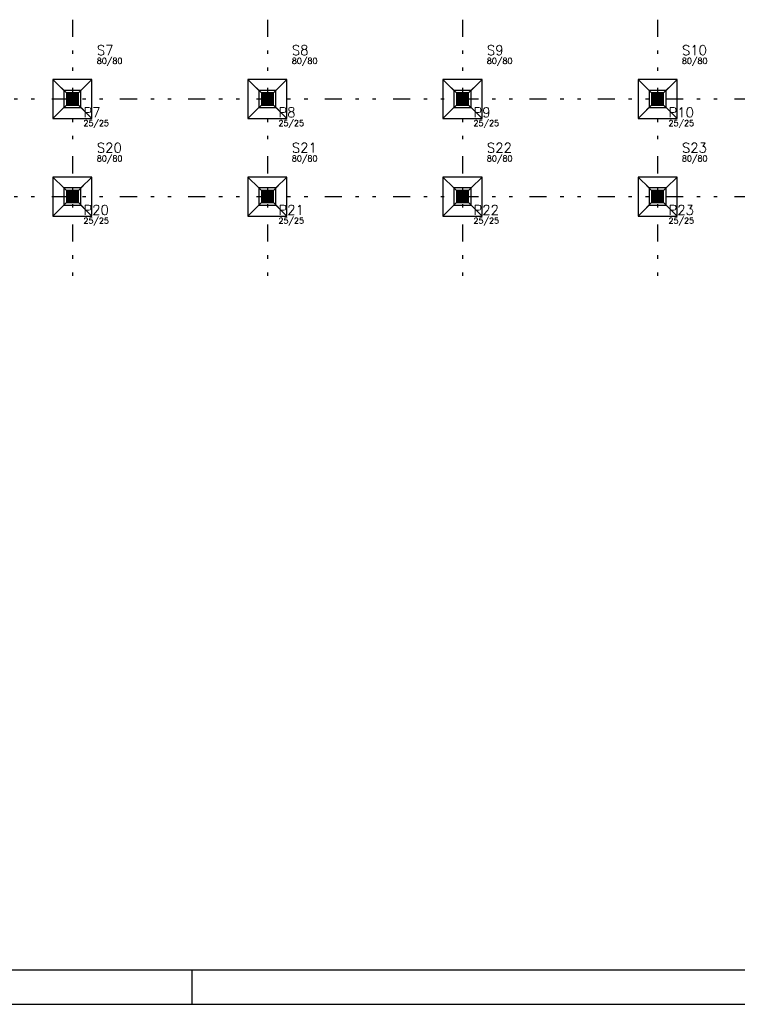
# Model space of a CAD drawing. Extents: x 0 to 84.1, y 0 to 59.4.
# Tile 6 of 9: x 42.1 to 63.1, y 0 to 28.8. Entities that reach past the tile are written whole.
import ezdxf

# ---------------------------------------------------------------- set-up
doc = ezdxf.new("R2010")
doc.units = 0
doc.header["$MEASUREMENT"] = 0
doc.linetypes.add('ESTILO_TQS_0004', pattern=[2, 0.5, -0.4, 0.1, -0.4, 0.1, -0.5])
for name, color, linetype in [('1', 1, 'CONTINUOUS'), ('2', 2, 'CONTINUOUS'), ('3', 3, 'CONTINUOUS'), ('6', 6, 'CONTINUOUS'), ('9', 9, 'CONTINUOUS')]:
    doc.layers.add(name, color=color, linetype=linetype)
doc.styles.get("Standard").update_dxf_attribs({"font": 'ROMANS.SHX'})

msp = doc.modelspace()

# ---------------------------------------------------------------- linework, layer by layer
at = {"layer": '1', "linetype": 'ESTILO_TQS_0004'}
for p, q in [((43.595, 28.833), (43.595, 21.333)), ((49.309, 28.833), (49.309, 21.333)), ((55.024, 28.833), (55.024, 21.333)), ((60.738, 28.833), (60.738, 21.333)), ((6.988, 26.512), (80.202, 26.512)), ((6.988, 23.655), (80.202, 23.655))]:
    msp.add_line(p, q, dxfattribs=at)
at = {"layer": '1', "linetype": 'Continuous'}
for p, q in [((43.417, 26.69), (43.274, 26.833)), ((43.774, 26.69), (43.917, 26.833)), ((49.131, 26.69), (48.988, 26.833)), ((49.488, 26.69), (49.631, 26.833)), ((54.845, 26.69), (54.702, 26.833)), ((55.202, 26.69), (55.345, 26.833)), ((60.559, 26.69), (60.417, 26.833)), ((60.917, 26.69), (61.059, 26.833)), ((43.417, 26.333), (43.274, 26.19)), ((43.595, 26.512), (43.595, 26.512)), ((43.595, 26.512), (43.595, 26.512)), ((43.774, 26.333), (43.917, 26.19)), ((49.131, 26.333), (48.988, 26.19)), ((49.309, 26.512), (49.309, 26.512)), ((49.309, 26.512), (49.309, 26.512)), ((49.488, 26.333), (49.631, 26.19)), ((54.845, 26.333), (54.702, 26.19)), ((55.024, 26.512), (55.024, 26.512)), ((55.024, 26.512), (55.024, 26.512)), ((55.202, 26.333), (55.345, 26.19)), ((60.559, 26.333), (60.417, 26.19)), ((60.738, 26.512), (60.738, 26.512)), ((60.738, 26.512), (60.738, 26.512)), ((60.917, 26.333), (61.059, 26.19)), ((43.417, 23.833), (43.274, 23.976)), ((43.774, 23.833), (43.917, 23.976)), ((49.131, 23.833), (48.988, 23.976)), ((49.488, 23.833), (49.631, 23.976)), ((54.845, 23.833), (54.702, 23.976)), ((55.202, 23.833), (55.345, 23.976)), ((60.559, 23.833), (60.417, 23.976)), ((60.917, 23.833), (61.059, 23.976)), ((43.595, 23.655), (43.595, 23.655)), ((43.595, 23.655), (43.595, 23.655)), ((49.309, 23.655), (49.309, 23.655)), ((49.309, 23.655), (49.309, 23.655)), ((55.024, 23.655), (55.024, 23.655)), ((55.024, 23.655), (55.024, 23.655)), ((60.738, 23.655), (60.738, 23.655)), ((60.738, 23.655), (60.738, 23.655)), ((43.417, 23.476), (43.274, 23.333)), ((43.774, 23.476), (43.917, 23.333)), ((49.131, 23.476), (48.988, 23.333)), ((49.488, 23.476), (49.631, 23.333)), ((54.845, 23.476), (54.702, 23.333)), ((55.202, 23.476), (55.345, 23.333)), ((60.559, 23.476), (60.417, 23.333)), ((60.917, 23.476), (61.059, 23.333))]:
    msp.add_line(p, q, dxfattribs=at)
for points in [[(44.167, 27.083), (43.024, 27.083)], [(43.024, 27.083), (43.024, 25.94)], [(43.345, 26.762), (43.024, 27.083)], [(43.845, 26.762), (44.167, 27.083)], [(44.167, 25.94), (44.167, 27.083)], [(49.881, 27.083), (48.738, 27.083)], [(48.738, 27.083), (48.738, 25.94)], [(49.059, 26.762), (48.738, 27.083)], [(49.559, 26.762), (49.881, 27.083)], [(49.881, 25.94), (49.881, 27.083)], [(55.595, 27.083), (54.452, 27.083)], [(54.452, 27.083), (54.452, 25.94)], [(54.774, 26.762), (54.452, 27.083)], [(55.274, 26.762), (55.595, 27.083)], [(55.595, 25.94), (55.595, 27.083)], [(61.309, 27.083), (60.167, 27.083)], [(60.167, 27.083), (60.167, 25.94)], [(60.488, 26.762), (60.167, 27.083)], [(60.988, 26.762), (61.309, 27.083)], [(61.309, 25.94), (61.309, 27.083)], [(43.345, 26.262), (43.845, 26.262), (43.845, 26.762), (43.345, 26.762), (43.345, 26.262)], [(49.059, 26.262), (49.559, 26.262), (49.559, 26.762), (49.059, 26.762), (49.059, 26.262)], [(54.774, 26.262), (55.274, 26.262), (55.274, 26.762), (54.774, 26.762), (54.774, 26.262)], [(60.488, 26.262), (60.988, 26.262), (60.988, 26.762), (60.488, 26.762), (60.488, 26.262)], [(43.345, 26.262), (43.024, 25.94)], [(43.845, 26.262), (44.167, 25.94)], [(49.059, 26.262), (48.738, 25.94)], [(49.559, 26.262), (49.881, 25.94)], [(54.774, 26.262), (54.452, 25.94)], [(55.274, 26.262), (55.595, 25.94)], [(60.488, 26.262), (60.167, 25.94)], [(60.988, 26.262), (61.309, 25.94)], [(43.024, 25.94), (44.167, 25.94)], [(48.738, 25.94), (49.881, 25.94)], [(54.452, 25.94), (55.595, 25.94)], [(60.167, 25.94), (61.309, 25.94)], [(44.167, 24.226), (43.024, 24.226)], [(43.024, 24.226), (43.024, 23.083)], [(43.345, 23.905), (43.024, 24.226)], [(43.845, 23.905), (44.167, 24.226)], [(44.167, 23.083), (44.167, 24.226)], [(49.881, 24.226), (48.738, 24.226)], [(48.738, 24.226), (48.738, 23.083)], [(49.059, 23.905), (48.738, 24.226)], [(49.559, 23.905), (49.881, 24.226)], [(49.881, 23.083), (49.881, 24.226)], [(55.595, 24.226), (54.452, 24.226)], [(54.452, 24.226), (54.452, 23.083)], [(54.774, 23.905), (54.452, 24.226)], [(55.274, 23.905), (55.595, 24.226)], [(55.595, 23.083), (55.595, 24.226)], [(61.309, 24.226), (60.167, 24.226)], [(60.167, 24.226), (60.167, 23.083)], [(60.488, 23.905), (60.167, 24.226)], [(60.988, 23.905), (61.309, 24.226)], [(61.309, 23.083), (61.309, 24.226)], [(43.345, 23.405), (43.845, 23.405), (43.845, 23.905), (43.345, 23.905), (43.345, 23.405)], [(49.059, 23.405), (49.559, 23.405), (49.559, 23.905), (49.059, 23.905), (49.059, 23.405)], [(54.774, 23.405), (55.274, 23.405), (55.274, 23.905), (54.774, 23.905), (54.774, 23.405)], [(60.488, 23.405), (60.988, 23.405), (60.988, 23.905), (60.488, 23.905), (60.488, 23.405)], [(43.345, 23.405), (43.024, 23.083)], [(43.845, 23.405), (44.167, 23.083)], [(49.059, 23.405), (48.738, 23.083)], [(49.559, 23.405), (49.881, 23.083)], [(54.774, 23.405), (54.452, 23.083)], [(55.274, 23.405), (55.595, 23.083)], [(60.488, 23.405), (60.167, 23.083)], [(60.988, 23.405), (61.309, 23.083)], [(43.024, 23.083), (44.167, 23.083)], [(48.738, 23.083), (49.881, 23.083)], [(54.452, 23.083), (55.595, 23.083)], [(60.167, 23.083), (61.309, 23.083)]]:
    msp.add_lwpolyline(points, dxfattribs=at)
at = {"layer": '2', "linetype": 'Continuous'}
for p, q in [((47.1, 0), (47.1, 1)), ((0, 0), (84.1, 0))]:
    msp.add_line(p, q, dxfattribs=at)
msp.add_lwpolyline([(83.1, 1), (2.5, 1), (2.5, 58.4), (83.1, 58.4), (83.1, 1)], dxfattribs=at)
at = {"layer": '6', "linetype": 'Continuous'}
for points in [[(43.417, 26.333), (43.774, 26.333), (43.774, 26.69), (43.417, 26.69), (43.417, 26.333)], [(49.131, 26.333), (49.488, 26.333), (49.488, 26.69), (49.131, 26.69), (49.131, 26.333)], [(54.845, 26.333), (55.202, 26.333), (55.202, 26.69), (54.845, 26.69), (54.845, 26.333)], [(60.559, 26.333), (60.917, 26.333), (60.917, 26.69), (60.559, 26.69), (60.559, 26.333)], [(43.417, 23.476), (43.774, 23.476), (43.774, 23.833), (43.417, 23.833), (43.417, 23.476)], [(49.131, 23.476), (49.488, 23.476), (49.488, 23.833), (49.131, 23.833), (49.131, 23.476)], [(54.845, 23.476), (55.202, 23.476), (55.202, 23.833), (54.845, 23.833), (54.845, 23.476)], [(60.559, 23.476), (60.917, 23.476), (60.917, 23.833), (60.559, 23.833), (60.559, 23.476)]]:
    msp.add_lwpolyline(points, dxfattribs=at)
at = {"layer": '9', "linetype": 'Continuous'}
for points in [[(43.417, 26.333), (43.774, 26.333), (43.774, 26.69)], [(43.417, 26.333), (43.774, 26.69), (43.417, 26.69)], [(43.417, 26.333), (43.417, 26.69), (43.417, 26.333)], [(49.131, 26.333), (49.488, 26.333), (49.488, 26.69)], [(49.131, 26.333), (49.488, 26.69), (49.131, 26.69)], [(49.131, 26.333), (49.131, 26.69), (49.131, 26.333)], [(54.845, 26.333), (55.202, 26.333), (55.202, 26.69)], [(54.845, 26.333), (55.202, 26.69), (54.845, 26.69)], [(54.845, 26.333), (54.845, 26.69), (54.845, 26.333)], [(60.559, 26.333), (60.917, 26.333), (60.917, 26.69)], [(60.559, 26.333), (60.917, 26.69), (60.559, 26.69)], [(60.559, 26.333), (60.559, 26.69), (60.559, 26.333)], [(43.417, 23.476), (43.774, 23.476), (43.774, 23.833)], [(43.417, 23.476), (43.774, 23.833), (43.417, 23.833)], [(43.417, 23.476), (43.417, 23.833), (43.417, 23.476)], [(49.131, 23.476), (49.488, 23.476), (49.488, 23.833)], [(49.131, 23.476), (49.488, 23.833), (49.131, 23.833)], [(49.131, 23.476), (49.131, 23.833), (49.131, 23.476)], [(54.845, 23.476), (55.202, 23.476), (55.202, 23.833)], [(54.845, 23.476), (55.202, 23.833), (54.845, 23.833)], [(54.845, 23.476), (54.845, 23.833), (54.845, 23.476)], [(60.559, 23.476), (60.917, 23.476), (60.917, 23.833)], [(60.559, 23.476), (60.917, 23.833), (60.559, 23.833)], [(60.559, 23.476), (60.559, 23.833), (60.559, 23.476)]]:
    msp.add_solid(points, dxfattribs=at)

# ---------------------------------------------------------------- texts
at = {"layer": '3', "linetype": 'Continuous'}
for s, p in [('80/80', (44.309, 27.54)), ('80/80', (50.024, 27.54)), ('80/80', (55.738, 27.54)), ('80/80', (61.452, 27.54)), ('25/25', (43.917, 25.719)), ('25/25', (49.631, 25.719)), ('25/25', (55.345, 25.719)), ('25/25', (61.059, 25.719)), ('80/80', (44.309, 24.683)), ('80/80', (50.024, 24.683)), ('80/80', (55.738, 24.683)), ('80/80', (61.452, 24.683)), ('25/25', (43.917, 22.862)), ('25/25', (49.631, 22.862)), ('25/25', (55.345, 22.862)), ('25/25', (61.059, 22.862))]:
    msp.add_text(s, height=0.1714, dxfattribs=at).set_placement(p)
at = {"layer": '6', "linetype": 'Continuous'}
for s, p in [('S7', (44.309, 27.797)), ('S8', (50.024, 27.797)), ('S9', (55.738, 27.797)), ('S10', (61.452, 27.797)), ('P7', (43.917, 25.976)), ('P8', (49.631, 25.976)), ('P9', (55.345, 25.976)), ('P10', (61.059, 25.976)), ('S20', (44.309, 24.94)), ('S21', (50.024, 24.94)), ('S22', (55.738, 24.94)), ('S23', (61.452, 24.94)), ('P20', (43.917, 23.119)), ('P21', (49.631, 23.119)), ('P22', (55.345, 23.119)), ('P23', (61.059, 23.119))]:
    msp.add_text(s, height=0.2857, dxfattribs=at).set_placement(p)

doc.saveas('drawing.dxf')
